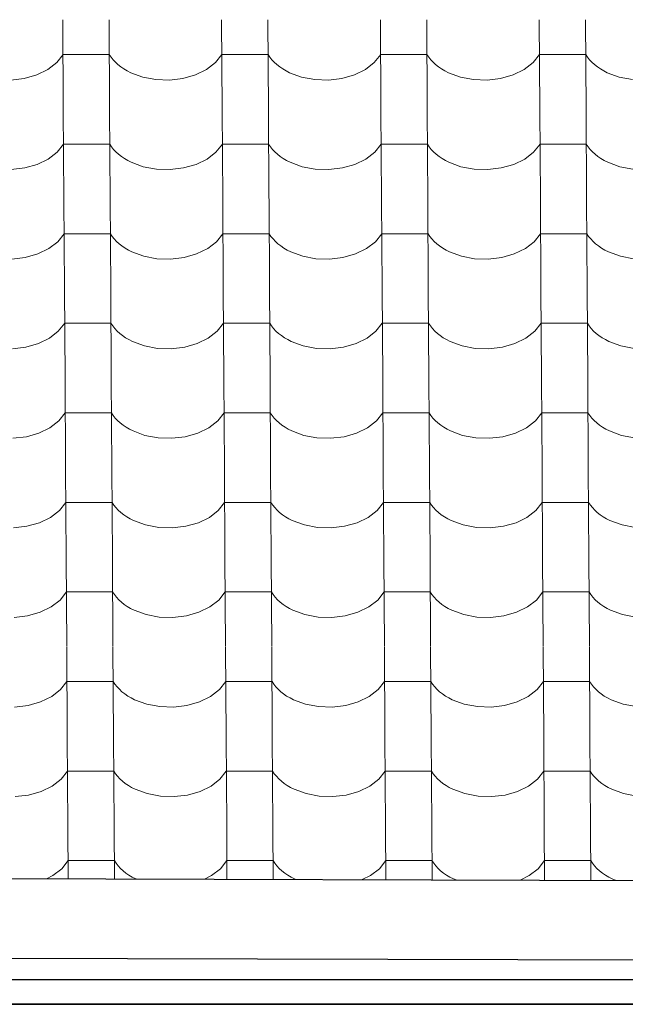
# Model space of a CAD drawing. Header units: millimetres. Extents: x -29001 to 109416, y -1251 to 13451.
# Tile 59 of 163: x -13936 to -13307, y 6987 to 8009. Entities that reach past the tile are written whole.
import ezdxf

# ---------------------------------------------------------------- set-up
doc = ezdxf.new("R2010")
doc.units = ezdxf.units.MM
doc.header["$MEASUREMENT"] = 0
for name, color, linetype in [('POHLED JIŽNÍ_1_Konstrukce - nosné', 7, 'Continuous'), ('POHLED JIŽNÍ_1_Nové_Konstrukce - krov', 7, 'Continuous'), ('POHLED JIŽNÍ_1_Nové_Konstrukce - střechy a skořepiny', 7, 'Continuous'), ('POHLED JIŽNÍ_1_Nové_Konstrukce - římsy', 7, 'Continuous'), ('POHLED JIŽNÍ_1_Nové_Výplně - Povrchové', 7, 'Continuous')]:
    doc.layers.add(name, color=color, linetype=linetype)

# ---------------------------------------------------------------- blocks, each defined once
blk = doc.blocks.new('*X1', base_point=(-31394.7, -25864.9))
at = {"layer": 'POHLED JIŽNÍ_1_Nové_Výplně - Povrchové', "color": 21, "linetype": 'Continuous', "lineweight": 20, "true_color": 0xffaaaa}
for p, q in [((-13891.3, 8009), (-13890.8, 7916.3)), ((-13843.3, 8009), (-13842.7, 7916.3)), ((-13726.3, 8009), (-13725.8, 7916.3)), ((-13678.3, 8009), (-13677.7, 7916.3)), ((-13561.3, 8009), (-13560.8, 7916.3)), ((-13513.3, 8009), (-13512.7, 7916.3)), ((-13396.4, 8009), (-13395.8, 7916.3)), ((-13348.3, 8009), (-13347.7, 7916.3)), ((-13897.7, 7964.5), (-13891.1, 7972.8)), ((-13867.1, 7972.8), (-13891.1, 7972.8)), ((-13843.1, 7972.8), (-13867.1, 7972.8)), ((-13843.1, 7972.8), (-13841.2, 7970.1)), ((-13841.2, 7970.1), (-13839.1, 7967.4)), ((-13839.1, 7967.4), (-13836.7, 7964.8)), ((-13836.7, 7964.8), (-13834, 7962.3)), ((-13732.7, 7964.5), (-13726.1, 7972.8)), ((-13702.1, 7972.8), (-13726.1, 7972.8)), ((-13678.1, 7972.8), (-13702.1, 7972.8)), ((-13678.1, 7972.8), (-13676.2, 7970.1)), ((-13676.2, 7970.1), (-13674.1, 7967.4)), ((-13674.1, 7967.4), (-13671.7, 7964.8)), ((-13671.7, 7964.8), (-13669, 7962.3)), ((-13567.7, 7964.5), (-13561.1, 7972.8)), ((-13537.1, 7972.8), (-13561.1, 7972.8)), ((-13513.1, 7972.8), (-13537.1, 7972.8)), ((-13513.1, 7972.8), (-13511.2, 7970.1)), ((-13511.2, 7970.1), (-13509.1, 7967.4)), ((-13509.1, 7967.4), (-13506.7, 7964.8)), ((-13506.7, 7964.8), (-13504, 7962.3)), ((-13402.7, 7964.5), (-13396.1, 7972.8)), ((-13372.1, 7972.8), (-13396.1, 7972.8)), ((-13348.1, 7972.8), (-13372.1, 7972.8)), ((-13348.1, 7972.8), (-13346.2, 7970.1)), ((-13346.2, 7970.1), (-13344.1, 7967.4)), ((-13344.1, 7967.4), (-13341.7, 7964.8)), ((-13341.7, 7964.8), (-13339, 7962.3)), ((-13918.4, 7951.7), (-13907, 7957.3)), ((-13907, 7957.3), (-13897.7, 7964.5)), ((-13834, 7962.3), (-13831, 7960)), ((-13831, 7960), (-13827.8, 7957.8)), ((-13827.8, 7957.8), (-13824.4, 7955.8)), ((-13824.4, 7955.8), (-13820.8, 7953.9)), ((-13753.4, 7951.7), (-13742, 7957.3)), ((-13742, 7957.3), (-13732.7, 7964.5)), ((-13669, 7962.3), (-13666, 7960)), ((-13666, 7960), (-13662.8, 7957.8)), ((-13662.8, 7957.8), (-13659.4, 7955.8)), ((-13659.4, 7955.8), (-13655.8, 7953.9)), ((-13588.4, 7951.7), (-13577, 7957.3)), ((-13577, 7957.3), (-13567.7, 7964.5)), ((-13504, 7962.3), (-13501, 7960)), ((-13501, 7960), (-13497.8, 7957.8)), ((-13497.8, 7957.8), (-13494.4, 7955.8)), ((-13494.4, 7955.8), (-13490.8, 7953.9)), ((-13423.4, 7951.7), (-13412, 7957.3)), ((-13412, 7957.3), (-13402.7, 7964.5)), ((-13339, 7962.3), (-13336, 7960)), ((-13336, 7960), (-13332.8, 7957.8)), ((-13332.8, 7957.8), (-13329.4, 7955.8)), ((-13329.4, 7955.8), (-13325.8, 7953.9)), ((-13945.4, 7946.3), (-13931.5, 7948)), ((-13931.5, 7948), (-13918.4, 7951.7)), ((-13820.8, 7953.9), (-13808.3, 7949.4)), ((-13808.3, 7949.4), (-13794.6, 7946.8)), ((-13794.6, 7946.8), (-13780.4, 7946.3)), ((-13780.4, 7946.3), (-13766.5, 7948)), ((-13766.5, 7948), (-13753.4, 7951.7)), ((-13655.8, 7953.9), (-13643.3, 7949.4)), ((-13643.3, 7949.4), (-13629.6, 7946.8)), ((-13629.6, 7946.8), (-13615.4, 7946.3)), ((-13615.4, 7946.3), (-13601.5, 7948)), ((-13601.5, 7948), (-13588.4, 7951.7)), ((-13490.8, 7953.9), (-13478.3, 7949.4)), ((-13478.3, 7949.4), (-13464.6, 7946.8)), ((-13464.6, 7946.8), (-13450.4, 7946.3)), ((-13450.4, 7946.3), (-13436.5, 7948)), ((-13436.5, 7948), (-13423.4, 7951.7)), ((-13325.8, 7953.9), (-13313.3, 7949.4)), ((-13313.3, 7949.4), (-13299.6, 7946.8)), ((-13890.8, 7916), (-13890.2, 7823.3)), ((-13842.7, 7916), (-13842.1, 7823.3)), ((-13725.8, 7916), (-13725.2, 7823.3)), ((-13677.7, 7916), (-13677.2, 7823.3)), ((-13560.8, 7916), (-13560.2, 7823.3)), ((-13512.7, 7916), (-13512.2, 7823.3)), ((-13395.8, 7916), (-13395.2, 7823.3)), ((-13347.7, 7916), (-13347.2, 7823.3)), ((-13897.2, 7871.4), (-13890.5, 7879.8)), ((-13866.5, 7879.8), (-13890.5, 7879.8)), ((-13842.5, 7879.8), (-13866.5, 7879.8)), ((-13842.5, 7879.8), (-13840.7, 7877)), ((-13840.7, 7877), (-13838.5, 7874.3)), ((-13838.5, 7874.3), (-13836.1, 7871.8)), ((-13732.2, 7871.4), (-13725.5, 7879.8)), ((-13701.5, 7879.8), (-13725.5, 7879.8)), ((-13677.5, 7879.8), (-13701.5, 7879.8)), ((-13677.5, 7879.8), (-13675.7, 7877)), ((-13675.7, 7877), (-13673.5, 7874.3)), ((-13673.5, 7874.3), (-13671.1, 7871.8)), ((-13567.2, 7871.4), (-13560.5, 7879.8)), ((-13536.5, 7879.8), (-13560.5, 7879.8)), ((-13512.5, 7879.8), (-13536.5, 7879.8)), ((-13512.5, 7879.8), (-13510.7, 7877)), ((-13510.7, 7877), (-13508.5, 7874.3)), ((-13508.5, 7874.3), (-13506.1, 7871.8)), ((-13402.2, 7871.4), (-13395.5, 7879.8)), ((-13371.5, 7879.8), (-13395.5, 7879.8)), ((-13347.5, 7879.8), (-13371.5, 7879.8)), ((-13347.5, 7879.8), (-13345.7, 7877)), ((-13345.7, 7877), (-13343.5, 7874.3)), ((-13343.5, 7874.3), (-13341.1, 7871.8)), ((-13917.9, 7858.7), (-13906.4, 7864.3)), ((-13906.4, 7864.3), (-13897.2, 7871.4)), ((-13836.1, 7871.8), (-13833.4, 7869.3)), ((-13833.4, 7869.3), (-13830.4, 7867)), ((-13830.4, 7867), (-13827.2, 7864.8)), ((-13827.2, 7864.8), (-13823.8, 7862.8)), ((-13823.8, 7862.8), (-13820.2, 7860.9)), ((-13752.9, 7858.7), (-13741.4, 7864.3)), ((-13741.4, 7864.3), (-13732.2, 7871.4)), ((-13671.1, 7871.8), (-13668.4, 7869.3)), ((-13668.4, 7869.3), (-13665.4, 7867)), ((-13665.4, 7867), (-13662.3, 7864.8)), ((-13662.3, 7864.8), (-13658.8, 7862.8)), ((-13658.8, 7862.8), (-13655.2, 7860.9)), ((-13587.9, 7858.7), (-13576.4, 7864.3)), ((-13576.4, 7864.3), (-13567.2, 7871.4)), ((-13506.1, 7871.8), (-13503.4, 7869.3)), ((-13503.4, 7869.3), (-13500.5, 7867)), ((-13500.5, 7867), (-13497.3, 7864.8)), ((-13497.3, 7864.8), (-13493.8, 7862.8)), ((-13493.8, 7862.8), (-13490.2, 7860.9)), ((-13422.9, 7858.7), (-13411.4, 7864.3)), ((-13411.4, 7864.3), (-13402.2, 7871.4)), ((-13341.1, 7871.8), (-13338.4, 7869.3)), ((-13338.4, 7869.3), (-13335.5, 7867)), ((-13335.5, 7867), (-13332.3, 7864.8)), ((-13332.3, 7864.8), (-13328.8, 7862.8)), ((-13328.8, 7862.8), (-13325.2, 7860.9)), ((-13944.9, 7853.3), (-13930.9, 7855)), ((-13930.9, 7855), (-13917.9, 7858.7)), ((-13820.2, 7860.9), (-13807.7, 7856.3)), ((-13807.7, 7856.3), (-13794, 7853.8)), ((-13794, 7853.8), (-13779.9, 7853.3)), ((-13779.9, 7853.3), (-13765.9, 7855)), ((-13765.9, 7855), (-13752.9, 7858.7)), ((-13655.2, 7860.9), (-13642.7, 7856.3)), ((-13642.7, 7856.3), (-13629, 7853.8)), ((-13629, 7853.8), (-13614.9, 7853.3)), ((-13614.9, 7853.3), (-13600.9, 7855)), ((-13600.9, 7855), (-13587.9, 7858.7)), ((-13490.2, 7860.9), (-13477.7, 7856.3)), ((-13477.7, 7856.3), (-13464, 7853.8)), ((-13464, 7853.8), (-13449.9, 7853.3)), ((-13449.9, 7853.3), (-13435.9, 7855)), ((-13435.9, 7855), (-13422.9, 7858.7)), ((-13325.2, 7860.9), (-13312.7, 7856.3)), ((-13312.7, 7856.3), (-13299.1, 7853.8)), ((-13890.2, 7823), (-13889.6, 7730.3)), ((-13842.1, 7823), (-13841.6, 7730.3)), ((-13725.2, 7823), (-13724.6, 7730.3)), ((-13677.1, 7823), (-13676.6, 7730.3)), ((-13560.2, 7823), (-13559.6, 7730.3)), ((-13512.2, 7823), (-13511.6, 7730.3)), ((-13395.2, 7823), (-13394.6, 7730.3)), ((-13347.2, 7823), (-13346.6, 7730.3)), ((-13896.6, 7778.4), (-13890, 7786.8)), ((-13865.9, 7786.8), (-13890, 7786.8)), ((-13841.9, 7786.8), (-13865.9, 7786.8)), ((-13841.9, 7786.8), (-13840.1, 7784)), ((-13840.1, 7784), (-13837.9, 7781.3)), ((-13837.9, 7781.3), (-13835.5, 7778.7)), ((-13731.6, 7778.4), (-13725, 7786.8)), ((-13700.9, 7786.8), (-13725, 7786.8)), ((-13676.9, 7786.8), (-13700.9, 7786.8)), ((-13676.9, 7786.8), (-13675.1, 7784)), ((-13675.1, 7784), (-13672.9, 7781.3)), ((-13672.9, 7781.3), (-13670.5, 7778.7)), ((-13566.6, 7778.4), (-13560, 7786.8)), ((-13535.9, 7786.8), (-13560, 7786.8)), ((-13511.9, 7786.8), (-13535.9, 7786.8)), ((-13511.9, 7786.8), (-13510.1, 7784)), ((-13510.1, 7784), (-13507.9, 7781.3)), ((-13507.9, 7781.3), (-13505.5, 7778.7)), ((-13401.6, 7778.4), (-13395, 7786.8)), ((-13370.9, 7786.8), (-13395, 7786.8)), ((-13346.9, 7786.8), (-13370.9, 7786.8)), ((-13346.9, 7786.8), (-13345.1, 7784)), ((-13345.1, 7784), (-13342.9, 7781.3)), ((-13342.9, 7781.3), (-13340.5, 7778.7)), ((-13917.3, 7765.7), (-13905.8, 7771.3)), ((-13905.8, 7771.3), (-13896.6, 7778.4)), ((-13835.5, 7778.7), (-13832.8, 7776.3)), ((-13832.8, 7776.3), (-13829.9, 7774)), ((-13829.9, 7774), (-13826.7, 7771.8)), ((-13826.7, 7771.8), (-13823.2, 7769.8)), ((-13752.3, 7765.7), (-13740.8, 7771.3)), ((-13740.8, 7771.3), (-13731.6, 7778.4)), ((-13670.5, 7778.7), (-13667.8, 7776.3)), ((-13667.8, 7776.3), (-13664.9, 7774)), ((-13664.9, 7774), (-13661.7, 7771.8)), ((-13661.7, 7771.8), (-13658.2, 7769.8)), ((-13587.3, 7765.7), (-13575.8, 7771.3)), ((-13575.8, 7771.3), (-13566.6, 7778.4)), ((-13505.5, 7778.7), (-13502.8, 7776.3)), ((-13502.8, 7776.3), (-13499.9, 7774)), ((-13499.9, 7774), (-13496.7, 7771.8)), ((-13496.7, 7771.8), (-13493.2, 7769.8)), ((-13422.3, 7765.7), (-13410.8, 7771.3)), ((-13410.8, 7771.3), (-13401.6, 7778.4)), ((-13340.5, 7778.7), (-13337.8, 7776.3)), ((-13337.8, 7776.3), (-13334.9, 7774)), ((-13334.9, 7774), (-13331.7, 7771.8)), ((-13331.7, 7771.8), (-13328.2, 7769.8)), ((-13944.3, 7760.3), (-13930.3, 7762)), ((-13930.3, 7762), (-13917.3, 7765.7)), ((-13823.2, 7769.8), (-13819.6, 7767.9)), ((-13819.6, 7767.9), (-13807.1, 7763.3)), ((-13807.1, 7763.3), (-13793.5, 7760.8)), ((-13793.5, 7760.8), (-13779.3, 7760.3)), ((-13779.3, 7760.3), (-13765.3, 7762)), ((-13765.3, 7762), (-13752.3, 7765.7)), ((-13658.2, 7769.8), (-13654.6, 7767.9)), ((-13654.6, 7767.9), (-13642.1, 7763.3)), ((-13642.1, 7763.3), (-13628.5, 7760.8)), ((-13628.5, 7760.8), (-13614.3, 7760.3)), ((-13614.3, 7760.3), (-13600.3, 7762)), ((-13600.3, 7762), (-13587.3, 7765.7)), ((-13493.2, 7769.8), (-13489.6, 7767.9)), ((-13489.6, 7767.9), (-13477.1, 7763.3)), ((-13477.1, 7763.3), (-13463.5, 7760.8)), ((-13463.5, 7760.8), (-13449.3, 7760.3)), ((-13449.3, 7760.3), (-13435.3, 7762)), ((-13435.3, 7762), (-13422.3, 7765.7)), ((-13328.2, 7769.8), (-13324.6, 7767.9)), ((-13324.6, 7767.9), (-13312.1, 7763.3)), ((-13312.1, 7763.3), (-13298.5, 7760.8)), ((-13889.6, 7730), (-13889, 7637.3)), ((-13841.6, 7730), (-13841, 7637.3)), ((-13724.6, 7730), (-13724, 7637.3)), ((-13676.6, 7730), (-13676, 7637.3)), ((-13559.6, 7730), (-13559, 7637.3)), ((-13511.6, 7730), (-13511, 7637.3)), ((-13394.6, 7730), (-13394, 7637.3)), ((-13346.6, 7730), (-13346, 7637.3)), ((-13896, 7685.4), (-13889.4, 7693.8)), ((-13865.4, 7693.8), (-13889.4, 7693.8)), ((-13841.3, 7693.8), (-13865.4, 7693.8)), ((-13841.3, 7693.8), (-13839.5, 7691)), ((-13839.5, 7691), (-13837.4, 7688.3)), ((-13731, 7685.4), (-13724.4, 7693.8)), ((-13700.4, 7693.8), (-13724.4, 7693.8)), ((-13676.3, 7693.8), (-13700.4, 7693.8)), ((-13676.3, 7693.8), (-13674.5, 7691)), ((-13674.5, 7691), (-13672.4, 7688.3)), ((-13566, 7685.4), (-13559.4, 7693.8)), ((-13535.4, 7693.8), (-13559.4, 7693.8)), ((-13511.3, 7693.8), (-13535.4, 7693.8)), ((-13511.3, 7693.8), (-13509.5, 7691)), ((-13509.5, 7691), (-13507.4, 7688.3)), ((-13401, 7685.4), (-13394.4, 7693.8)), ((-13370.4, 7693.8), (-13394.4, 7693.8)), ((-13346.3, 7693.8), (-13370.4, 7693.8)), ((-13346.3, 7693.8), (-13344.5, 7691)), ((-13344.5, 7691), (-13342.4, 7688.3)), ((-13905.3, 7678.3), (-13896, 7685.4)), ((-13837.4, 7688.3), (-13834.9, 7685.7)), ((-13834.9, 7685.7), (-13832.2, 7683.3)), ((-13832.2, 7683.3), (-13829.3, 7680.9)), ((-13829.3, 7680.9), (-13826.1, 7678.8)), ((-13826.1, 7678.8), (-13822.7, 7676.8)), ((-13740.3, 7678.3), (-13731, 7685.4)), ((-13672.4, 7688.3), (-13669.9, 7685.7)), ((-13669.9, 7685.7), (-13667.2, 7683.3)), ((-13667.2, 7683.3), (-13664.3, 7680.9)), ((-13664.3, 7680.9), (-13661.1, 7678.8)), ((-13661.1, 7678.8), (-13657.7, 7676.8)), ((-13575.3, 7678.3), (-13566, 7685.4)), ((-13507.4, 7688.3), (-13504.9, 7685.7)), ((-13504.9, 7685.7), (-13502.2, 7683.3)), ((-13502.2, 7683.3), (-13499.3, 7680.9)), ((-13499.3, 7680.9), (-13496.1, 7678.8)), ((-13496.1, 7678.8), (-13492.7, 7676.8)), ((-13410.3, 7678.3), (-13401, 7685.4)), ((-13342.4, 7688.3), (-13339.9, 7685.7)), ((-13339.9, 7685.7), (-13337.2, 7683.3)), ((-13337.2, 7683.3), (-13334.3, 7680.9)), ((-13334.3, 7680.9), (-13331.1, 7678.8)), ((-13331.1, 7678.8), (-13327.7, 7676.8)), ((-13943.7, 7667.3), (-13929.7, 7668.9)), ((-13929.7, 7668.9), (-13916.7, 7672.7)), ((-13916.7, 7672.7), (-13905.3, 7678.3)), ((-13822.7, 7676.8), (-13819, 7674.9)), ((-13819, 7674.9), (-13806.6, 7670.3)), ((-13806.6, 7670.3), (-13792.9, 7667.7)), ((-13778.7, 7667.3), (-13764.7, 7668.9)), ((-13764.7, 7668.9), (-13751.7, 7672.7)), ((-13751.7, 7672.7), (-13740.3, 7678.3)), ((-13657.7, 7676.8), (-13654, 7674.9)), ((-13654, 7674.9), (-13641.6, 7670.3)), ((-13641.6, 7670.3), (-13627.9, 7667.7)), ((-13613.7, 7667.3), (-13599.7, 7668.9)), ((-13599.7, 7668.9), (-13586.7, 7672.7)), ((-13586.7, 7672.7), (-13575.3, 7678.3)), ((-13492.7, 7676.8), (-13489, 7674.9)), ((-13489, 7674.9), (-13476.6, 7670.3)), ((-13476.6, 7670.3), (-13462.9, 7667.7)), ((-13448.7, 7667.3), (-13434.7, 7668.9)), ((-13434.7, 7668.9), (-13421.7, 7672.7)), ((-13421.7, 7672.7), (-13410.3, 7678.3)), ((-13327.7, 7676.8), (-13324, 7674.9)), ((-13324, 7674.9), (-13311.6, 7670.3)), ((-13311.6, 7670.3), (-13297.9, 7667.7)), ((-13792.9, 7667.7), (-13778.7, 7667.3)), ((-13627.9, 7667.7), (-13613.7, 7667.3)), ((-13462.9, 7667.7), (-13448.7, 7667.3)), ((-13889, 7637), (-13888.4, 7544.3)), ((-13841, 7637), (-13840.4, 7544.3)), ((-13724, 7637), (-13723.4, 7544.3)), ((-13676, 7637), (-13675.4, 7544.3)), ((-13559, 7637), (-13558.4, 7544.3)), ((-13511, 7637), (-13510.4, 7544.3)), ((-13394, 7637), (-13393.4, 7544.3)), ((-13346, 7637), (-13345.4, 7544.3)), ((-13895.4, 7592.4), (-13888.8, 7600.8)), ((-13864.8, 7600.8), (-13888.8, 7600.8)), ((-13840.8, 7600.8), (-13864.8, 7600.8)), ((-13840.8, 7600.8), (-13838.9, 7598)), ((-13838.9, 7598), (-13836.8, 7595.3)), ((-13730.4, 7592.4), (-13723.8, 7600.8)), ((-13699.8, 7600.8), (-13723.8, 7600.8)), ((-13675.8, 7600.8), (-13699.8, 7600.8)), ((-13675.8, 7600.8), (-13673.9, 7598)), ((-13673.9, 7598), (-13671.8, 7595.3)), ((-13565.4, 7592.4), (-13558.8, 7600.8)), ((-13534.8, 7600.8), (-13558.8, 7600.8)), ((-13510.8, 7600.8), (-13534.8, 7600.8)), ((-13510.8, 7600.8), (-13508.9, 7598)), ((-13508.9, 7598), (-13506.8, 7595.3)), ((-13400.4, 7592.4), (-13393.8, 7600.8)), ((-13369.8, 7600.8), (-13393.8, 7600.8)), ((-13345.8, 7600.8), (-13369.8, 7600.8)), ((-13345.8, 7600.8), (-13343.9, 7598)), ((-13343.9, 7598), (-13341.8, 7595.3)), ((-13904.7, 7585.2), (-13895.4, 7592.4)), ((-13836.8, 7595.3), (-13834.4, 7592.7)), ((-13834.4, 7592.7), (-13831.7, 7590.3)), ((-13831.7, 7590.3), (-13828.7, 7587.9)), ((-13828.7, 7587.9), (-13825.5, 7585.8)), ((-13739.7, 7585.2), (-13730.4, 7592.4)), ((-13671.8, 7595.3), (-13669.4, 7592.7)), ((-13669.4, 7592.7), (-13666.7, 7590.3)), ((-13666.7, 7590.3), (-13663.7, 7587.9)), ((-13663.7, 7587.9), (-13660.5, 7585.8)), ((-13574.7, 7585.2), (-13565.4, 7592.4)), ((-13506.8, 7595.3), (-13504.4, 7592.7)), ((-13504.4, 7592.7), (-13501.7, 7590.3)), ((-13501.7, 7590.3), (-13498.7, 7587.9)), ((-13498.7, 7587.9), (-13495.5, 7585.8)), ((-13409.7, 7585.2), (-13400.4, 7592.4)), ((-13341.8, 7595.3), (-13339.4, 7592.7)), ((-13339.4, 7592.7), (-13336.7, 7590.3)), ((-13336.7, 7590.3), (-13333.7, 7587.9)), ((-13333.7, 7587.9), (-13330.5, 7585.8)), ((-13929.1, 7575.9), (-13916.1, 7579.7)), ((-13916.1, 7579.7), (-13904.7, 7585.2)), ((-13825.5, 7585.8), (-13822.1, 7583.7)), ((-13822.1, 7583.7), (-13818.4, 7581.9)), ((-13818.4, 7581.9), (-13806, 7577.3)), ((-13806, 7577.3), (-13792.3, 7574.7)), ((-13764.2, 7575.9), (-13751.1, 7579.7)), ((-13751.1, 7579.7), (-13739.7, 7585.2)), ((-13660.5, 7585.8), (-13657.1, 7583.7)), ((-13657.1, 7583.7), (-13653.4, 7581.9)), ((-13653.4, 7581.9), (-13641, 7577.3)), ((-13641, 7577.3), (-13627.3, 7574.7)), ((-13599.2, 7575.9), (-13586.1, 7579.7)), ((-13586.1, 7579.7), (-13574.7, 7585.2)), ((-13495.5, 7585.8), (-13492.1, 7583.7)), ((-13492.1, 7583.7), (-13488.5, 7581.9)), ((-13488.5, 7581.9), (-13476, 7577.3)), ((-13476, 7577.3), (-13462.3, 7574.7)), ((-13434.2, 7575.9), (-13421.1, 7579.7)), ((-13421.1, 7579.7), (-13409.7, 7585.2)), ((-13330.5, 7585.8), (-13327.1, 7583.7)), ((-13327.1, 7583.7), (-13323.5, 7581.9)), ((-13323.5, 7581.9), (-13311, 7577.3)), ((-13311, 7577.3), (-13297.3, 7574.7)), ((-13943.1, 7574.3), (-13929.1, 7575.9)), ((-13792.3, 7574.7), (-13778.1, 7574.3)), ((-13778.1, 7574.3), (-13764.2, 7575.9)), ((-13627.3, 7574.7), (-13613.1, 7574.3)), ((-13613.1, 7574.3), (-13599.2, 7575.9)), ((-13462.3, 7574.7), (-13448.1, 7574.3)), ((-13448.1, 7574.3), (-13434.2, 7575.9)), ((-13888.4, 7544), (-13887.9, 7451.3)), ((-13840.4, 7544), (-13839.8, 7451.3)), ((-13723.4, 7544), (-13722.9, 7451.3)), ((-13675.4, 7544), (-13674.8, 7451.3)), ((-13558.4, 7544), (-13557.9, 7451.3)), ((-13510.4, 7544), (-13509.8, 7451.3)), ((-13393.4, 7544), (-13392.9, 7451.3)), ((-13345.4, 7544), (-13344.8, 7451.3)), ((-13894.8, 7499.4), (-13888.2, 7507.8)), ((-13864.2, 7507.8), (-13888.2, 7507.8)), ((-13840.2, 7507.8), (-13864.2, 7507.8)), ((-13840.2, 7507.8), (-13838.3, 7505)), ((-13838.3, 7505), (-13836.2, 7502.3)), ((-13729.8, 7499.4), (-13723.2, 7507.8)), ((-13699.2, 7507.8), (-13723.2, 7507.8)), ((-13675.2, 7507.8), (-13699.2, 7507.8)), ((-13675.2, 7507.8), (-13673.3, 7505)), ((-13673.3, 7505), (-13671.2, 7502.3)), ((-13564.8, 7499.4), (-13558.2, 7507.8)), ((-13534.2, 7507.8), (-13558.2, 7507.8)), ((-13510.2, 7507.8), (-13534.2, 7507.8)), ((-13510.2, 7507.8), (-13508.3, 7505)), ((-13508.3, 7505), (-13506.2, 7502.3)), ((-13399.8, 7499.4), (-13393.2, 7507.8)), ((-13369.2, 7507.8), (-13393.2, 7507.8)), ((-13345.2, 7507.8), (-13369.2, 7507.8)), ((-13345.2, 7507.8), (-13343.3, 7505)), ((-13343.3, 7505), (-13341.2, 7502.3)), ((-13904.1, 7492.2), (-13894.8, 7499.4)), ((-13836.2, 7502.3), (-13833.8, 7499.7)), ((-13833.8, 7499.7), (-13831.1, 7497.3)), ((-13831.1, 7497.3), (-13828.1, 7494.9)), ((-13828.1, 7494.9), (-13824.9, 7492.8)), ((-13739.1, 7492.2), (-13729.8, 7499.4)), ((-13671.2, 7502.3), (-13668.8, 7499.7)), ((-13668.8, 7499.7), (-13666.1, 7497.3)), ((-13666.1, 7497.3), (-13663.1, 7494.9)), ((-13663.1, 7494.9), (-13659.9, 7492.8)), ((-13574.1, 7492.2), (-13564.8, 7499.4)), ((-13506.2, 7502.3), (-13503.8, 7499.7)), ((-13503.8, 7499.7), (-13501.1, 7497.3)), ((-13501.1, 7497.3), (-13498.1, 7494.9)), ((-13498.1, 7494.9), (-13494.9, 7492.8)), ((-13409.1, 7492.2), (-13399.8, 7499.4)), ((-13341.2, 7502.3), (-13338.8, 7499.7)), ((-13338.8, 7499.7), (-13336.1, 7497.3)), ((-13336.1, 7497.3), (-13333.1, 7494.9)), ((-13333.1, 7494.9), (-13329.9, 7492.8)), ((-13928.6, 7482.9), (-13915.5, 7486.6)), ((-13915.5, 7486.6), (-13904.1, 7492.2)), ((-13824.9, 7492.8), (-13821.5, 7490.7)), ((-13821.5, 7490.7), (-13817.9, 7488.9)), ((-13817.9, 7488.9), (-13805.4, 7484.3)), ((-13805.4, 7484.3), (-13791.7, 7481.7)), ((-13763.6, 7482.9), (-13750.5, 7486.6)), ((-13750.5, 7486.6), (-13739.1, 7492.2)), ((-13659.9, 7492.8), (-13656.5, 7490.7)), ((-13656.5, 7490.7), (-13652.9, 7488.9)), ((-13652.9, 7488.9), (-13640.4, 7484.3)), ((-13640.4, 7484.3), (-13626.7, 7481.7)), ((-13598.6, 7482.9), (-13585.5, 7486.6)), ((-13585.5, 7486.6), (-13574.1, 7492.2)), ((-13494.9, 7492.8), (-13491.5, 7490.7)), ((-13491.5, 7490.7), (-13487.9, 7488.9)), ((-13487.9, 7488.9), (-13475.4, 7484.3)), ((-13475.4, 7484.3), (-13461.7, 7481.7)), ((-13433.6, 7482.9), (-13420.5, 7486.6)), ((-13420.5, 7486.6), (-13409.1, 7492.2)), ((-13329.9, 7492.8), (-13326.5, 7490.7)), ((-13326.5, 7490.7), (-13322.9, 7488.9)), ((-13322.9, 7488.9), (-13310.4, 7484.3)), ((-13310.4, 7484.3), (-13296.7, 7481.7)), ((-13942.5, 7481.3), (-13928.6, 7482.9)), ((-13791.7, 7481.7), (-13777.5, 7481.3)), ((-13777.5, 7481.3), (-13763.6, 7482.9)), ((-13626.7, 7481.7), (-13612.5, 7481.3)), ((-13612.5, 7481.3), (-13598.6, 7482.9)), ((-13461.7, 7481.7), (-13447.5, 7481.3)), ((-13447.5, 7481.3), (-13433.6, 7482.9)), ((-13887.9, 7450.9), (-13887.3, 7358.3)), ((-13839.8, 7450.9), (-13839.2, 7358.3)), ((-13722.9, 7450.9), (-13722.3, 7358.3)), ((-13674.8, 7450.9), (-13674.2, 7358.3)), ((-13557.9, 7450.9), (-13557.3, 7358.3)), ((-13509.8, 7450.9), (-13509.2, 7358.3)), ((-13392.9, 7450.9), (-13392.3, 7358.3)), ((-13344.8, 7450.9), (-13344.2, 7358.3)), ((-13894.2, 7406.4), (-13887.6, 7414.8)), ((-13863.6, 7414.8), (-13887.6, 7414.8)), ((-13839.6, 7414.8), (-13863.6, 7414.8)), ((-13839.6, 7414.8), (-13837.8, 7412)), ((-13729.2, 7406.4), (-13722.6, 7414.8)), ((-13698.6, 7414.8), (-13722.6, 7414.8)), ((-13674.6, 7414.8), (-13698.6, 7414.8)), ((-13674.6, 7414.8), (-13672.8, 7412)), ((-13564.2, 7406.4), (-13557.6, 7414.8)), ((-13533.6, 7414.8), (-13557.6, 7414.8)), ((-13509.6, 7414.8), (-13533.6, 7414.8)), ((-13509.6, 7414.8), (-13507.8, 7412)), ((-13399.3, 7406.4), (-13392.6, 7414.8)), ((-13368.6, 7414.8), (-13392.6, 7414.8)), ((-13344.6, 7414.8), (-13368.6, 7414.8)), ((-13344.6, 7414.8), (-13342.8, 7412)), ((-13903.5, 7399.2), (-13894.2, 7406.4)), ((-13837.8, 7412), (-13835.6, 7409.3)), ((-13835.6, 7409.3), (-13833.2, 7406.7)), ((-13833.2, 7406.7), (-13830.5, 7404.2)), ((-13830.5, 7404.2), (-13827.5, 7401.9)), ((-13738.5, 7399.2), (-13729.2, 7406.4)), ((-13672.8, 7412), (-13670.6, 7409.3)), ((-13670.6, 7409.3), (-13668.2, 7406.7)), ((-13668.2, 7406.7), (-13665.5, 7404.2)), ((-13665.5, 7404.2), (-13662.5, 7401.9)), ((-13573.5, 7399.2), (-13564.2, 7406.4)), ((-13507.8, 7412), (-13505.6, 7409.3)), ((-13505.6, 7409.3), (-13503.2, 7406.7)), ((-13503.2, 7406.7), (-13500.5, 7404.2)), ((-13500.5, 7404.2), (-13497.5, 7401.9)), ((-13408.5, 7399.2), (-13399.3, 7406.4)), ((-13342.8, 7412), (-13340.6, 7409.3)), ((-13340.6, 7409.3), (-13338.2, 7406.7)), ((-13338.2, 7406.7), (-13335.5, 7404.2)), ((-13335.5, 7404.2), (-13332.5, 7401.9)), ((-13928, 7389.9), (-13915, 7393.6)), ((-13915, 7393.6), (-13903.5, 7399.2)), ((-13827.5, 7401.9), (-13824.3, 7399.7)), ((-13824.3, 7399.7), (-13820.9, 7397.7)), ((-13820.9, 7397.7), (-13817.3, 7395.9)), ((-13817.3, 7395.9), (-13804.8, 7391.3)), ((-13763, 7389.9), (-13750, 7393.6)), ((-13750, 7393.6), (-13738.5, 7399.2)), ((-13662.5, 7401.9), (-13659.3, 7399.7)), ((-13659.3, 7399.7), (-13655.9, 7397.7)), ((-13655.9, 7397.7), (-13652.3, 7395.9)), ((-13652.3, 7395.9), (-13639.8, 7391.3)), ((-13598, 7389.9), (-13585, 7393.6)), ((-13585, 7393.6), (-13573.5, 7399.2)), ((-13497.5, 7401.9), (-13494.3, 7399.7)), ((-13494.3, 7399.7), (-13490.9, 7397.7)), ((-13490.9, 7397.7), (-13487.3, 7395.9)), ((-13487.3, 7395.9), (-13474.8, 7391.3)), ((-13433, 7389.9), (-13420, 7393.6)), ((-13420, 7393.6), (-13408.5, 7399.2)), ((-13332.5, 7401.9), (-13329.3, 7399.7)), ((-13329.3, 7399.7), (-13325.9, 7397.7)), ((-13325.9, 7397.7), (-13322.3, 7395.9)), ((-13322.3, 7395.9), (-13309.8, 7391.3)), ((-13942, 7388.2), (-13928, 7389.9)), ((-13804.8, 7391.3), (-13791.1, 7388.7)), ((-13791.1, 7388.7), (-13777, 7388.2)), ((-13777, 7388.2), (-13763, 7389.9)), ((-13639.8, 7391.3), (-13626.1, 7388.7)), ((-13626.1, 7388.7), (-13612, 7388.2)), ((-13612, 7388.2), (-13598, 7389.9)), ((-13474.8, 7391.3), (-13461.1, 7388.7)), ((-13461.1, 7388.7), (-13447, 7388.2)), ((-13447, 7388.2), (-13433, 7389.9)), ((-13309.8, 7391.3), (-13296.1, 7388.7)), ((-13887.3, 7357.9), (-13886.7, 7265.3)), ((-13839.2, 7357.9), (-13838.7, 7265.3)), ((-13722.3, 7357.9), (-13721.7, 7265.3)), ((-13674.2, 7357.9), (-13673.7, 7265.3)), ((-13557.3, 7357.9), (-13556.7, 7265.3)), ((-13509.2, 7357.9), (-13508.7, 7265.3)), ((-13392.3, 7357.9), (-13391.7, 7265.3)), ((-13344.2, 7357.9), (-13343.7, 7265.3)), ((-13893.7, 7313.4), (-13887, 7321.8)), ((-13863, 7321.8), (-13887, 7321.8)), ((-13839, 7321.8), (-13863, 7321.8)), ((-13839, 7321.8), (-13837.2, 7319)), ((-13728.7, 7313.4), (-13722, 7321.8)), ((-13698, 7321.8), (-13722, 7321.8)), ((-13674, 7321.8), (-13698, 7321.8)), ((-13674, 7321.8), (-13672.2, 7319)), ((-13563.7, 7313.4), (-13557.1, 7321.8)), ((-13533, 7321.8), (-13557.1, 7321.8)), ((-13509, 7321.8), (-13533, 7321.8)), ((-13509, 7321.8), (-13507.2, 7319)), ((-13398.7, 7313.4), (-13392.1, 7321.8)), ((-13368, 7321.8), (-13392.1, 7321.8)), ((-13344, 7321.8), (-13368, 7321.8)), ((-13344, 7321.8), (-13342.2, 7319)), ((-13902.9, 7306.2), (-13893.7, 7313.4)), ((-13837.2, 7319), (-13835, 7316.3)), ((-13835, 7316.3), (-13832.6, 7313.7)), ((-13832.6, 7313.7), (-13829.9, 7311.2)), ((-13829.9, 7311.2), (-13827, 7308.9)), ((-13737.9, 7306.2), (-13728.7, 7313.4)), ((-13672.2, 7319), (-13670, 7316.3)), ((-13670, 7316.3), (-13667.6, 7313.7)), ((-13667.6, 7313.7), (-13664.9, 7311.2)), ((-13664.9, 7311.2), (-13662, 7308.9)), ((-13572.9, 7306.2), (-13563.7, 7313.4)), ((-13507.2, 7319), (-13505, 7316.3)), ((-13505, 7316.3), (-13502.6, 7313.7)), ((-13502.6, 7313.7), (-13499.9, 7311.2)), ((-13499.9, 7311.2), (-13497, 7308.9)), ((-13407.9, 7306.2), (-13398.7, 7313.4)), ((-13342.2, 7319), (-13340, 7316.3)), ((-13340, 7316.3), (-13337.6, 7313.7)), ((-13337.6, 7313.7), (-13334.9, 7311.2)), ((-13334.9, 7311.2), (-13332, 7308.9)), ((-13927.4, 7296.9), (-13914.4, 7300.6)), ((-13914.4, 7300.6), (-13902.9, 7306.2)), ((-13827, 7308.9), (-13823.8, 7306.7)), ((-13823.8, 7306.7), (-13820.3, 7304.7)), ((-13820.3, 7304.7), (-13816.7, 7302.9)), ((-13816.7, 7302.9), (-13804.2, 7298.3)), ((-13762.4, 7296.9), (-13749.4, 7300.6)), ((-13749.4, 7300.6), (-13737.9, 7306.2)), ((-13662, 7308.9), (-13658.8, 7306.7)), ((-13658.8, 7306.7), (-13655.3, 7304.7)), ((-13655.3, 7304.7), (-13651.7, 7302.9)), ((-13651.7, 7302.9), (-13639.2, 7298.3)), ((-13597.4, 7296.9), (-13584.4, 7300.6)), ((-13584.4, 7300.6), (-13572.9, 7306.2)), ((-13497, 7308.9), (-13493.8, 7306.7)), ((-13493.8, 7306.7), (-13490.3, 7304.7)), ((-13490.3, 7304.7), (-13486.7, 7302.9)), ((-13486.7, 7302.9), (-13474.2, 7298.3)), ((-13432.4, 7296.9), (-13419.4, 7300.6)), ((-13419.4, 7300.6), (-13407.9, 7306.2)), ((-13332, 7308.9), (-13328.8, 7306.7)), ((-13328.8, 7306.7), (-13325.3, 7304.7)), ((-13325.3, 7304.7), (-13321.7, 7302.9)), ((-13321.7, 7302.9), (-13309.2, 7298.3)), ((-13941.4, 7295.2), (-13927.4, 7296.9)), ((-13804.2, 7298.3), (-13790.6, 7295.7)), ((-13790.6, 7295.7), (-13776.4, 7295.2)), ((-13776.4, 7295.2), (-13762.4, 7296.9)), ((-13639.2, 7298.3), (-13625.6, 7295.7)), ((-13625.6, 7295.7), (-13611.4, 7295.2)), ((-13611.4, 7295.2), (-13597.4, 7296.9)), ((-13474.2, 7298.3), (-13460.6, 7295.7)), ((-13460.6, 7295.7), (-13446.4, 7295.2)), ((-13446.4, 7295.2), (-13432.4, 7296.9)), ((-13309.2, 7298.3), (-13295.6, 7295.7)), ((-13886.7, 7264.9), (-13886.1, 7172.3)), ((-13838.7, 7264.9), (-13838.1, 7172.3)), ((-13721.7, 7264.9), (-13721.1, 7172.3)), ((-13673.7, 7264.9), (-13673.1, 7172.3)), ((-13556.7, 7264.9), (-13556.1, 7172.3)), ((-13508.7, 7264.9), (-13508.1, 7172.3)), ((-13391.7, 7264.9), (-13391.1, 7172.3)), ((-13343.7, 7264.9), (-13343.1, 7172.3)), ((-13893.1, 7220.4), (-13886.5, 7228.8)), ((-13862.4, 7228.8), (-13886.5, 7228.8)), ((-13838.4, 7228.8), (-13862.4, 7228.8)), ((-13838.4, 7228.8), (-13836.6, 7226)), ((-13728.1, 7220.4), (-13721.5, 7228.8)), ((-13697.5, 7228.8), (-13721.5, 7228.8)), ((-13673.4, 7228.8), (-13697.5, 7228.8)), ((-13673.4, 7228.8), (-13671.6, 7226)), ((-13563.1, 7220.4), (-13556.5, 7228.8)), ((-13532.5, 7228.8), (-13556.5, 7228.8)), ((-13508.4, 7228.8), (-13532.5, 7228.8)), ((-13508.4, 7228.8), (-13506.6, 7226)), ((-13398.1, 7220.4), (-13391.5, 7228.8)), ((-13367.5, 7228.8), (-13391.5, 7228.8)), ((-13343.4, 7228.8), (-13367.5, 7228.8)), ((-13343.4, 7228.8), (-13341.6, 7226)), ((-13902.3, 7213.2), (-13893.1, 7220.4)), ((-13836.6, 7226), (-13834.5, 7223.3)), ((-13834.5, 7223.3), (-13832, 7220.7)), ((-13832, 7220.7), (-13829.3, 7218.2)), ((-13737.3, 7213.2), (-13728.1, 7220.4)), ((-13671.6, 7226), (-13669.5, 7223.3)), ((-13669.5, 7223.3), (-13667, 7220.7)), ((-13667, 7220.7), (-13664.3, 7218.2)), ((-13572.4, 7213.2), (-13563.1, 7220.4)), ((-13506.6, 7226), (-13504.5, 7223.3)), ((-13504.5, 7223.3), (-13502, 7220.7)), ((-13502, 7220.7), (-13499.3, 7218.2)), ((-13407.4, 7213.2), (-13398.1, 7220.4)), ((-13341.6, 7226), (-13339.5, 7223.3)), ((-13339.5, 7223.3), (-13337, 7220.7)), ((-13337, 7220.7), (-13334.3, 7218.2)), ((-13913.8, 7207.6), (-13902.3, 7213.2)), ((-13829.3, 7218.2), (-13826.4, 7215.9)), ((-13826.4, 7215.9), (-13823.2, 7213.7)), ((-13823.2, 7213.7), (-13819.8, 7211.7)), ((-13819.8, 7211.7), (-13816.1, 7209.9)), ((-13816.1, 7209.9), (-13803.6, 7205.3)), ((-13748.8, 7207.6), (-13737.3, 7213.2)), ((-13664.3, 7218.2), (-13661.4, 7215.9)), ((-13661.4, 7215.9), (-13658.2, 7213.7)), ((-13658.2, 7213.7), (-13654.8, 7211.7)), ((-13654.8, 7211.7), (-13651.1, 7209.9)), ((-13651.1, 7209.9), (-13638.6, 7205.3)), ((-13583.8, 7207.6), (-13572.4, 7213.2)), ((-13499.3, 7218.2), (-13496.4, 7215.9)), ((-13496.4, 7215.9), (-13493.2, 7213.7)), ((-13493.2, 7213.7), (-13489.8, 7211.7)), ((-13489.8, 7211.7), (-13486.1, 7209.9)), ((-13486.1, 7209.9), (-13473.7, 7205.3)), ((-13418.8, 7207.6), (-13407.4, 7213.2)), ((-13334.3, 7218.2), (-13331.4, 7215.9)), ((-13331.4, 7215.9), (-13328.2, 7213.7)), ((-13328.2, 7213.7), (-13324.8, 7211.7)), ((-13324.8, 7211.7), (-13321.1, 7209.9)), ((-13321.1, 7209.9), (-13308.7, 7205.3)), ((-13940.8, 7202.2), (-13926.8, 7203.9)), ((-13926.8, 7203.9), (-13913.8, 7207.6)), ((-13803.6, 7205.3), (-13790, 7202.7)), ((-13790, 7202.7), (-13775.8, 7202.2)), ((-13775.8, 7202.2), (-13761.8, 7203.9)), ((-13761.8, 7203.9), (-13748.8, 7207.6)), ((-13638.6, 7205.3), (-13625, 7202.7)), ((-13625, 7202.7), (-13610.8, 7202.2)), ((-13610.8, 7202.2), (-13596.8, 7203.9)), ((-13596.8, 7203.9), (-13583.8, 7207.6)), ((-13473.7, 7205.3), (-13460, 7202.7)), ((-13460, 7202.7), (-13445.8, 7202.2)), ((-13445.8, 7202.2), (-13431.8, 7203.9)), ((-13431.8, 7203.9), (-13418.8, 7207.6)), ((-13308.7, 7205.3), (-13295, 7202.7)), ((-13886.1, 7171.9), (-13885.8, 7116.9)), ((-13838.1, 7171.9), (-13837.7, 7116.8)), ((-13721.1, 7171.9), (-13720.8, 7116.4)), ((-13673.1, 7171.9), (-13672.7, 7116.3)), ((-13556.1, 7171.9), (-13555.8, 7116)), ((-13508.1, 7171.9), (-13507.7, 7115.9)), ((-13391.1, 7171.9), (-13390.8, 7115.5)), ((-13343.1, 7171.9), (-13342.7, 7115.4)), ((-13901.8, 7120.2), (-13892.5, 7127.4)), ((-13892.5, 7127.4), (-13885.9, 7135.8)), ((-13861.9, 7135.8), (-13885.9, 7135.8)), ((-13837.8, 7135.8), (-13861.9, 7135.8)), ((-13837.8, 7135.8), (-13836, 7133)), ((-13836, 7133), (-13833.9, 7130.3)), ((-13833.9, 7130.3), (-13831.4, 7127.7)), ((-13831.4, 7127.7), (-13828.7, 7125.2)), ((-13736.8, 7120.2), (-13727.5, 7127.4)), ((-13727.5, 7127.4), (-13720.9, 7135.8)), ((-13696.9, 7135.8), (-13720.9, 7135.8)), ((-13672.9, 7135.8), (-13696.9, 7135.8)), ((-13672.9, 7135.8), (-13671, 7133)), ((-13671, 7133), (-13668.9, 7130.3)), ((-13668.9, 7130.3), (-13666.4, 7127.7)), ((-13666.4, 7127.7), (-13663.8, 7125.2)), ((-13571.8, 7120.2), (-13562.5, 7127.4)), ((-13562.5, 7127.4), (-13555.9, 7135.8)), ((-13531.9, 7135.8), (-13555.9, 7135.8)), ((-13507.9, 7135.8), (-13531.9, 7135.8)), ((-13507.9, 7135.8), (-13506, 7133)), ((-13506, 7133), (-13503.9, 7130.3)), ((-13503.9, 7130.3), (-13501.5, 7127.7)), ((-13501.5, 7127.7), (-13498.8, 7125.2)), ((-13406.8, 7120.2), (-13397.5, 7127.4)), ((-13397.5, 7127.4), (-13390.9, 7135.8)), ((-13366.9, 7135.8), (-13390.9, 7135.8)), ((-13342.9, 7135.8), (-13366.9, 7135.8)), ((-13342.9, 7135.8), (-13341, 7133)), ((-13341, 7133), (-13338.9, 7130.3)), ((-13338.9, 7130.3), (-13336.5, 7127.7)), ((-13336.5, 7127.7), (-13333.8, 7125.2)), ((-13908.4, 7116.9), (-13901.8, 7120.2)), ((-13828.7, 7125.2), (-13825.8, 7122.9)), ((-13825.8, 7122.9), (-13822.6, 7120.7)), ((-13822.6, 7120.7), (-13819.2, 7118.7)), ((-13819.2, 7118.7), (-13815.5, 7116.8)), ((-13815.5, 7116.8), (-13815.1, 7116.7)), ((-13744.3, 7116.5), (-13736.8, 7120.2)), ((-13663.8, 7125.2), (-13660.8, 7122.9)), ((-13660.8, 7122.9), (-13657.6, 7120.7)), ((-13657.6, 7120.7), (-13654.2, 7118.7)), ((-13654.2, 7118.7), (-13650.5, 7116.8)), ((-13650.5, 7116.8), (-13648.9, 7116.2)), ((-13580.3, 7116.1), (-13571.8, 7120.2)), ((-13498.8, 7125.2), (-13495.8, 7122.9)), ((-13495.8, 7122.9), (-13492.6, 7120.7)), ((-13492.6, 7120.7), (-13489.2, 7118.7)), ((-13489.2, 7118.7), (-13485.5, 7116.8)), ((-13485.5, 7116.8), (-13482.7, 7115.8)), ((-13416.2, 7115.6), (-13406.8, 7120.2)), ((-13333.8, 7125.2), (-13330.8, 7122.9)), ((-13330.8, 7122.9), (-13327.6, 7120.7)), ((-13327.6, 7120.7), (-13324.2, 7118.7)), ((-13324.2, 7118.7), (-13320.5, 7116.8)), ((-13320.5, 7116.8), (-13316.4, 7115.3))]:
    blk.add_line(p, q, dxfattribs=at)

msp = doc.modelspace()

# ---------------------------------------------------------------- linework, layer by layer
at = {"layer": 'POHLED JIŽNÍ_1_Nové_Konstrukce - krov', "color": 1, "linetype": 'Continuous', "lineweight": 25}
msp.add_line((-20791.4, 6986.6), (-11, 6986.6), dxfattribs=at)
at = {"layer": 'POHLED JIŽNÍ_1_Nové_Konstrukce - střechy a skořepiny', "color": 1, "linetype": 'Continuous', "lineweight": 25}
for p, q in [((-20791.8, 7135.6), (-11.9, 7079.2)), ((-20792.2, 7053.1), (-5590.7, 7011.9))]:
    msp.add_line(p, q, dxfattribs=at)
at = {"layer": 'POHLED JIŽNÍ_1_Nové_Konstrukce - římsy', "color": 1, "linetype": 'Continuous', "lineweight": 25}
for p, q in [((-5590.7, 7011.9), (-20645.2, 7011.9)), ((-132.3, 6986.6), (-20645.2, 6986.6))]:
    msp.add_line(p, q, dxfattribs=at)

# ---------------------------------------------------------------- block references
at = {"layer": 'POHLED JIŽNÍ_1_Konstrukce - nosné', "color": 9, "linetype": 'Continuous', "lineweight": 13}
msp.add_blockref('*X1', (-31394.7, -25864.9), dxfattribs=at)

doc.saveas('drawing.dxf')
